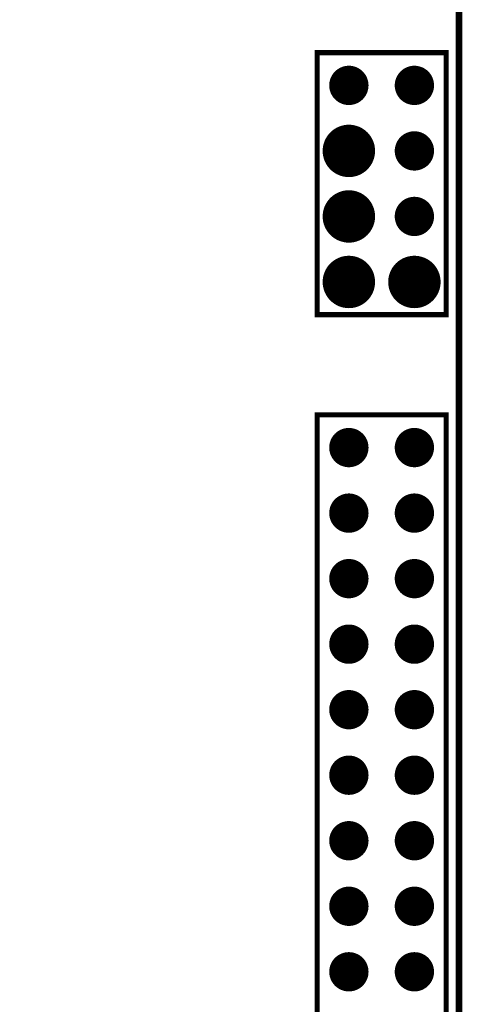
# Model space of a CAD drawing. Extents: x -1 to 179, y 0 to 119.
# Tile 18 of 23: x 161 to 178, y 39 to 77. Entities that reach past the tile are written whole.
import ezdxf

# ---------------------------------------------------------------- set-up
doc = ezdxf.new("R2010")
doc.units = 0
for name, color, linetype in [('BOARD_OUTLINE_00', 254, 'CONTINUOUS'), ('DRIL_PLTE_THRU_01', 3, 'CONTINUOUS'), ('DRIL_PLTE_THRU_02', 23, 'CONTINUOUS'), ('DRIL_PLTE_THRU_03', 6, 'CONTINUOUS'), ('DRIL_PLTE_THRU_04', 176, 'CONTINUOUS'), ('DRIL_SYMBOL', 254, 'CONTINUOUS'), ('PADS_BOT', 5, 'CONTINUOUS'), ('PADS_INNER', 96, 'CONTINUOUS'), ('PADS_TOP', 96, 'CONTINUOUS'), ('PADS_XR_125', 183, 'CONTINUOUS'), ('PART_TOP_2DLINE_00', 2, 'CONTINUOUS'), ('PART_TOP_2DLINE_01', 2, 'CONTINUOUS')]:
    doc.layers.add(name, color=color, linetype=linetype)

# ---------------------------------------------------------------- blocks, each defined once
blk = doc.blocks.new('BOARD_56')
at = {"layer": 'BOARD_OUTLINE_00', "const_width": 0.254}
blk.add_lwpolyline([(4, 0, -0.414213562), (7, -3), (7, -114.448986, -0.414213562), (4.008986, -117.44), (-168.0139, -117.44, -0.414213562), (-171, -114.4539), (-171, -3, -0.414213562), (-168, 0), (-121.8, 0), (-121.8, -2.149), (-117, -2.149), (-117, -0.000234), (-14.327606, -0.000234), (-14.327606, 0)], format="xyb", close=True, dxfattribs=at)
blk = doc.blocks.new('SMOOTH_0$199898')
at = {"const_width": 0.099949}
blk.add_lwpolyline([(-0.049974, 0, 1), (0.049974, 0, 1)], format="xyb", close=True, dxfattribs=at)
blk = doc.blocks.new('PART_BODY_TOP_55')
at = {"layer": 'PART_TOP_2DLINE_01', "const_width": 0.2}
blk.add_lwpolyline([(-25.4, 2.5), (25.4, 2.5), (25.4, -2.5), (-25.4, -2.5)], close=True, dxfattribs=at)
at = {"layer": 'PART_TOP_2DLINE_01'}
for p in [(25.4, 2.5), (25.4, -2.5)]:
    blk.add_blockref('SMOOTH_0$199898', p, dxfattribs=at)
blk = doc.blocks.new('DRIL_SYMBOL_1')
at = {"layer": 'DRIL_SYMBOL', "const_width": 0.0508}
for points in [[(-0.254, 0), (0.254, 0)], [(0, -0.254), (0, 0.254)]]:
    blk.add_lwpolyline(points, dxfattribs=at)
blk = doc.blocks.new('DRIL_HOLE_1')
at = {"const_width": 0.5}
blk.add_lwpolyline([(-0.25, 0, 1), (0.25, 0, 1)], format="xyb", close=True, dxfattribs=at)
blk.add_blockref('DRIL_SYMBOL_1', (0, 0))
blk = doc.blocks.new('PAD_9')
at = {"const_width": 0.762}
blk.add_lwpolyline([(0, -0.381), (0, -0.381, 1), (0, 0.381), (0, 0.381, 1)], format="xyb", close=True, dxfattribs=at)
blk = doc.blocks.new('STK_TOP_48')
at = {"layer": 'DRIL_PLTE_THRU_01'}
blk.add_blockref('DRIL_HOLE_1', (0, 0), dxfattribs=at)
at = {"layer": 'DRIL_PLTE_THRU_02'}
blk.add_blockref('DRIL_HOLE_1', (0, 0), dxfattribs=at)
at = {"layer": 'DRIL_PLTE_THRU_03'}
blk.add_blockref('DRIL_HOLE_1', (0, 0), dxfattribs=at)
at = {"layer": 'DRIL_PLTE_THRU_04'}
blk.add_blockref('DRIL_HOLE_1', (0, 0), dxfattribs=at)
at = {"layer": 'PADS_BOT'}
blk.add_blockref('PAD_9', (0, 0), dxfattribs=at)
at = {"layer": 'PADS_INNER'}
blk.add_blockref('PAD_9', (0, 0), dxfattribs=at)
at = {"layer": 'PADS_TOP'}
blk.add_blockref('PAD_9', (0, 0), dxfattribs=at)
blk = doc.blocks.new('PAD_4')
at = {"const_width": 0.762}
blk.add_lwpolyline([(0, -0.381, 1), (0, 0.381, 1)], format="xyb", close=True, dxfattribs=at)
blk = doc.blocks.new('STK_TOP_160')
at = {"layer": 'DRIL_PLTE_THRU_01'}
blk.add_blockref('DRIL_HOLE_1', (0, 0), dxfattribs=at)
at = {"layer": 'DRIL_PLTE_THRU_02'}
blk.add_blockref('DRIL_HOLE_1', (0, 0), dxfattribs=at)
at = {"layer": 'DRIL_PLTE_THRU_03'}
blk.add_blockref('DRIL_HOLE_1', (0, 0), dxfattribs=at)
at = {"layer": 'DRIL_PLTE_THRU_04'}
blk.add_blockref('DRIL_HOLE_1', (0, 0), dxfattribs=at)
at = {"layer": 'PADS_BOT'}
blk.add_blockref('PAD_4', (0, 0), dxfattribs=at)
at = {"layer": 'PADS_INNER'}
blk.add_blockref('PAD_4', (0, 0), dxfattribs=at)
at = {"layer": 'PADS_TOP'}
blk.add_blockref('PAD_4', (0, 0), dxfattribs=at)
blk = doc.blocks.new('SYM_TOP_56')
for name, p in [('PART_BODY_TOP_55', (0, 0)), ('STK_TOP_160', (3.81, 1.27)), ('STK_TOP_160', (6.35, 1.27)), ('STK_TOP_160', (8.89, 1.27)), ('STK_TOP_160', (11.43, 1.27)), ('STK_TOP_160', (13.97, 1.27)), ('STK_TOP_160', (16.51, 1.27)), ('STK_TOP_160', (19.05, 1.27)), ('STK_TOP_160', (21.59, 1.27)), ('STK_TOP_160', (24.13, 1.27)), ('STK_TOP_48', (3.81, -1.27)), ('STK_TOP_48', (6.35, -1.27)), ('STK_TOP_48', (8.89, -1.27)), ('STK_TOP_48', (11.43, -1.27)), ('STK_TOP_48', (13.97, -1.27)), ('STK_TOP_48', (16.51, -1.27)), ('STK_TOP_48', (19.05, -1.27)), ('STK_TOP_48', (21.59, -1.27)), ('STK_TOP_48', (24.13, -1.27))]:
    blk.add_blockref(name, p)
blk = doc.blocks.new('PART_TOP_30')
blk.add_blockref('SYM_TOP_56', (0, 0))
blk = doc.blocks.new('SMOOTH_0$1999')
at = {"const_width": 0.0999}
blk.add_lwpolyline([(-0.05, 0, 1), (0.05, 0, 1)], format="xyb", close=True, dxfattribs=at)
blk = doc.blocks.new('PART_BODY_TOP_119')
at = {"layer": 'PART_TOP_2DLINE_00', "const_width": 0.2}
blk.add_lwpolyline([(-5.08, 2.5), (5.08, 2.5), (5.08, -2.5), (-5.08, -2.5)], close=True, dxfattribs=at)
at = {"layer": 'PART_TOP_2DLINE_00'}
for p in [(-5.08, 2.5), (5.08, 2.5), (-5.08, -2.5), (5.08, -2.5)]:
    blk.add_blockref('SMOOTH_0$1999', p, dxfattribs=at)
blk = doc.blocks.new('DRIL_SYMBOL_0$889')
at = {"layer": 'DRIL_SYMBOL', "const_width": 0.0508}
for points in [[(-0.254, 0), (0.254, 0)], [(0, -0.254), (0, 0.254)]]:
    blk.add_lwpolyline(points, dxfattribs=at)
blk = doc.blocks.new('DRIL_HOLE_0$889')
at = {"const_width": 0.4445}
blk.add_lwpolyline([(-0.22225, 0, 1), (0.22225, 0, 1)], format="xyb", close=True, dxfattribs=at)
blk.add_blockref('DRIL_SYMBOL_0$889', (0, 0))
blk = doc.blocks.new('PAD_11')
at = {"const_width": 1.016}
blk.add_lwpolyline([(0, -0.508, 1), (0, 0.508, 1)], format="xyb", close=True, dxfattribs=at)
blk = doc.blocks.new('STK_TOP_54')
at = {"layer": 'DRIL_PLTE_THRU_01'}
blk.add_blockref('DRIL_HOLE_0$889', (0, 0), dxfattribs=at)
at = {"layer": 'DRIL_PLTE_THRU_02'}
blk.add_blockref('DRIL_HOLE_0$889', (0, 0), dxfattribs=at)
at = {"layer": 'DRIL_PLTE_THRU_03'}
blk.add_blockref('DRIL_HOLE_0$889', (0, 0), dxfattribs=at)
at = {"layer": 'DRIL_PLTE_THRU_04'}
blk.add_blockref('DRIL_HOLE_0$889', (0, 0), dxfattribs=at)
at = {"layer": 'PADS_BOT'}
blk.add_blockref('PAD_4', (0, 0), dxfattribs=at)
at = {"layer": 'PADS_INNER'}
blk.add_blockref('PAD_4', (0, 0), dxfattribs=at)
at = {"layer": 'PADS_TOP'}
blk.add_blockref('PAD_4', (0, 0), dxfattribs=at)
at = {"layer": 'PADS_XR_125'}
blk.add_blockref('PAD_11', (0, 0), dxfattribs=at)
blk = doc.blocks.new('STK_TOP_56')
at = {"layer": 'DRIL_PLTE_THRU_01'}
blk.add_blockref('DRIL_HOLE_0$889', (0, 0), dxfattribs=at)
at = {"layer": 'DRIL_PLTE_THRU_02'}
blk.add_blockref('DRIL_HOLE_0$889', (0, 0), dxfattribs=at)
at = {"layer": 'DRIL_PLTE_THRU_03'}
blk.add_blockref('DRIL_HOLE_0$889', (0, 0), dxfattribs=at)
at = {"layer": 'DRIL_PLTE_THRU_04'}
blk.add_blockref('DRIL_HOLE_0$889', (0, 0), dxfattribs=at)
at = {"layer": 'PADS_BOT'}
blk.add_blockref('PAD_9', (0, 0), dxfattribs=at)
at = {"layer": 'PADS_INNER'}
blk.add_blockref('PAD_9', (0, 0), dxfattribs=at)
at = {"layer": 'PADS_TOP'}
blk.add_blockref('PAD_9', (0, 0), dxfattribs=at)
blk = doc.blocks.new('SYM_TOP_67')
for name, p in [('PART_BODY_TOP_119', (0, 0)), ('STK_TOP_54', (-3.81, 1.27)), ('STK_TOP_54', (-1.27, 1.27)), ('STK_TOP_54', (1.27, 1.27)), ('STK_TOP_56', (3.81, 1.27)), ('STK_TOP_54', (-3.81, -1.27)), ('STK_TOP_56', (-1.27, -1.27)), ('STK_TOP_56', (1.27, -1.27)), ('STK_TOP_56', (3.81, -1.27))]:
    blk.add_blockref(name, p)
blk = doc.blocks.new('PART_TOP_750')
blk.add_blockref('SYM_TOP_67', (0, 0))

msp = doc.modelspace()

# ---------------------------------------------------------------- block references
msp.add_blockref('BOARD_56', (171.013, 117.5))
at = {"rotation": 90}
for name, p in [('PART_TOP_750', (175.013, 70.72)), ('PART_TOP_30', (175.013, 36.36))]:
    msp.add_blockref(name, p, dxfattribs=at)

doc.saveas('drawing.dxf')
